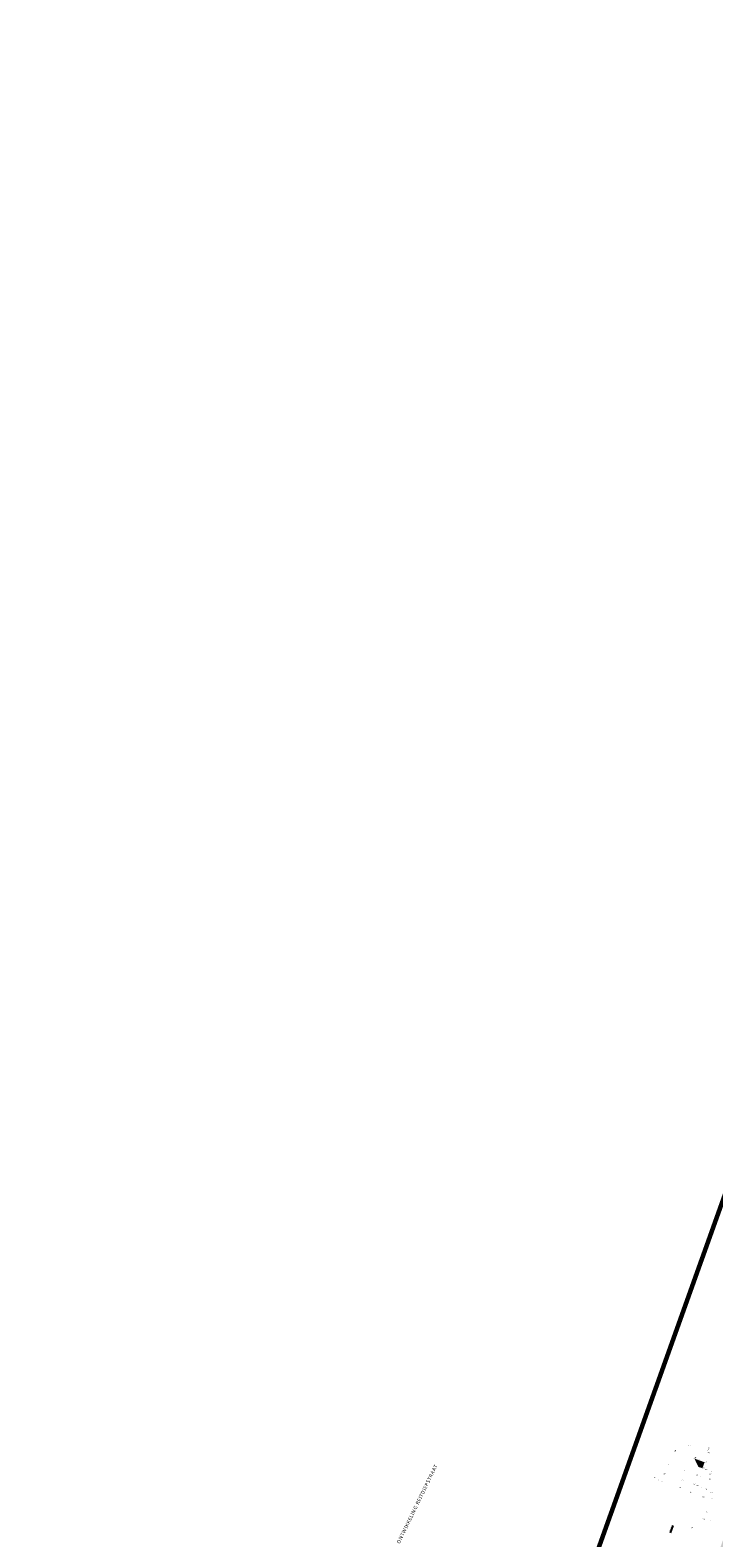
# Model space of a CAD drawing. Header units: metres. Extents: x 132707 to 140183, y 449708 to 457222.
# Tile 5 of 29: x 136251 to 136446, y 453476 to 453905. Entities that reach past the tile are written whole.
import ezdxf

# ---------------------------------------------------------------- set-up
doc = ezdxf.new("R2010")
doc.units = ezdxf.units.M
doc.layers.add('-DR-alg-bladkaders viewports', color=7, linetype='Continuous', lineweight=60)
doc.layers.add('-DR-alg-hulplijnen aandachtspunten', color=210, linetype='Continuous', plot=False)
doc.layers.add('-DR-bs-txt-hoogtemaat', color=253, linetype='Continuous')
doc.layers.add('-DR-nw-gr-text', color=2, linetype='Continuous')
doc.layers.add('-DR-nw-gr-arc-beplanting', color=7, linetype='Continuous', true_color=0xabceb2)
doc.layers.add('-DR-nw-gr-arc-gras', color=7, linetype='Continuous', true_color=0x8ebf73)
doc.styles.add('1_1000', font='722l.shx', dxfattribs={"height": 2})
doc.styles.add('Drong', font='txt', dxfattribs={"height": 1.8})
pattern_1 = [(115.335625, (136636.36562, 453727.95952), (-0.335521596, -0.158855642), [0.09, -0.2812275]), (205.335625, (136636.36562, 453727.95952), (0.158855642, -0.335521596), [0.09, -0.2812275])]

msp = doc.modelspace()

# ---------------------------------------------------------------- hatches: boundary and pattern name
at = {"layer": '-DR-nw-gr-arc-beplanting'}
h = msp.add_hatch(color=256, dxfattribs=at)
h.dxf.hatch_style = 1
h.paths.add_polyline_path([(136442.404, 453496.031), (136443.023, 453497.736), (136440.12, 453498.79), (136441.251, 453496.449)])
at = {"layer": '-DR-nw-gr-arc-gras', "transparency": 33554687}
h = msp.add_hatch(dxfattribs=at)
h.set_pattern_fill('AGR-BOLLEN', color=256, scale=0.15, pattern_type=2)
h.set_pattern_definition(pattern_1)
edge = h.paths.add_edge_path()
edge.add_arc((11815580.016, -3784284.907), 12424198.771, 160.0566581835, 160.0569484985, ccw=False)
edge.add_line((136455.782, 453494.254), (136455.124, 453494.493))
edge.add_line((136455.124, 453494.493), (136433.813, 453435.768))
edge.add_line((136433.813, 453435.768), (136432.179, 453431.255))
edge.add_line((136432.179, 453431.255), (136431.678, 453429.87))
edge.add_line((136431.678, 453429.87), (136432.336, 453429.631))
edge.add_line((136432.336, 453429.631), (136434.309, 453435.077))
h = msp.add_hatch(dxfattribs=at)
h.set_pattern_fill('AGR-BOLLEN', color=256, scale=0.15, pattern_type=2)
h.set_pattern_definition(pattern_1)
edge = h.paths.add_edge_path()
edge.add_line((136486.703, 453573.609), (136485.763, 453573.95))
edge.add_line((136485.763, 453573.95), (136435.759, 453436.14))
edge.add_arc((149594.405, 448661.534), 13998.101, 160.0567308, 160.2977034)
edge.add_line((136415.794, 453380.756), (136415.289, 453379.344))
edge.add_line((136415.289, 453379.344), (136417.827, 453378.529))
edge.add_line((136417.827, 453378.529), (136420.502, 453386.122))
edge.add_line((136420.502, 453386.122), (136418.987, 453386.702))
edge.add_arc((149703.628, 448622.033), 14113.247, 160.0572266, 160.2691215, ccw=False)
edge.add_line((136436.699, 453435.799), (136486.703, 453573.609))

# ---------------------------------------------------------------- linework, layer by layer
at = {"layer": '-DR-alg-bladkaders viewports'}
msp.add_lwpolyline([(136504.074, 453575.005), (136438.629, 453391.865), (136389.954, 453409.259), (136455.399, 453592.399)], close=True, dxfattribs=at)

# ---------------------------------------------------------------- texts
at = {"layer": '-DR-alg-hulplijnen aandachtspunten', "insert": (136361.195, 453485.858), "char_height": 1, "attachment_point": 5, "rotation": 64.09377, "line_spacing_factor": 0.770093, "style": '1_1000'}
msp.add_mtext('{\\fLucida Sans Unicode|b0|i0|c0|p39;\\T1.195;ONTWIKKELING REITDIEPSTRAAT}', dxfattribs=at)
at = {"layer": '-DR-bs-txt-hoogtemaat', "style": 'Drong'}
for s, p in [('+2.17', (136444.071, 453500.86, -1.996)), ('%%U VP +2.17', (136433.255, 453477.708))]:
    msp.add_text(s, height=0.36, rotation=70.33563, dxfattribs=at).set_placement(p)
at = {"layer": '-DR-bs-txt-hoogtemaat', "color": 253, "char_height": 0.22, "attachment_point": 7, "style": 'Drong'}
for s, insert in [('1.95', (136434.307, 453500.783, 1.946)), ('2.04', (136434.374, 453500.98, 2.041)), ('2.12', (136438.406, 453502.337, 2.123)), ('2.14', (136444.088, 453500.378, 2.144)), ('2.03', (136432.444, 453497.021, 2.031)), ('1.93', (136439.903, 453498.792, 1.933)), ('2.04', (136440.047, 453498.941, 2.039)), ('2.01', (136440.97, 453497.017, 2.008)), ('1.93', (136441.061, 453496.396, 1.926)), ('2.05', (136441.342, 453498.468, 2.05)), ('1.95', (136441.511, 453496.235, 1.949)), ('1.96', (136441.665, 453497.473, 1.963)), ('1.90', (136441.829, 453497.078, 1.903)), ('2.02', (136442.343, 453496.104, 2.016)), ('2.04', (136442.935, 453497.761, 2.043)), ('2.12', (136443.915, 453500.24, 2.123)), ('2.18', (136428.364, 453492.759, 2.183)), ('2.18', (136428.405, 453493.346, 2.176)), ('2.15', (136429.465, 453492.552, 2.15)), ('2.16', (136430.463, 453492.177, 2.157)), ('2.06', (136431.314, 453494.257, 2.062)), ('1.94', (136431.377, 453494.445, 1.939)), ('2.03', (136436.521, 453492.368, 2.03)), ('1.90', (136436.597, 453492.565, 1.901)), ('2.03', (136437.272, 453495.121, 2.033)), ('2.04', (136440.705, 453493.962, 2.035)), ('2.11', (136441.647, 453493.502, 2.107)), ('2.05', (136442.492, 453495.872, 2.049)), ('2.10', (136443.245, 453495.576, 2.103)), ('2.12', (136444.219, 453492.917, 2.115)), ('2.14', (136444.371, 453494.245, 2.138)), ('2.12', (136444.954, 453494.945, 2.122)), ('2.14', (136435.731, 453490.402, 2.138)), ('2.14', (136438.809, 453489.118, 2.139)), ('1.96', (136439.794, 453491.403, 1.958)), ('2.06', (136440.774, 453491.015, 2.06)), ('2.10', (136441.746, 453490.473, 2.101)), ('1.97', (136442.418, 453487.779, 1.972)), ('2.05', (136443.182, 453489.955, 2.045)), ('2.10', (136444.722, 453489.015, 2.096)), ('2.13', (136442.976, 453483.759, 2.125)), ('2.02', (136443.267, 453483.456, 2.019)), ('2.00', (136444.638, 453487.238, 1.998)), ('2.06', (136439.108, 453478.974, 2.063)), ('2.08', (136442.083, 453481.827, 2.075)), ('2.01', (136442.546, 453481.533, 2.007)), ('1.97', (136444.458, 453480.988, 1.974))]:
    msp.add_mtext(s, dxfattribs=dict(at, insert=insert))
at = {"layer": '-DR-nw-gr-text', "insert": (136441.17, 453496.886, -2.029), "char_height": 0.3, "attachment_point": 1, "rotation": 70.33563, "style": 'Drong'}
msp.add_mtext_dynamic_manual_height_columns('{\\fEurostile|b0|i1|c0|p34;Pr.l.P.}', width=0.96766, gutter_width=1.8, heights=[0], dxfattribs=at)

doc.saveas('drawing.dxf')
